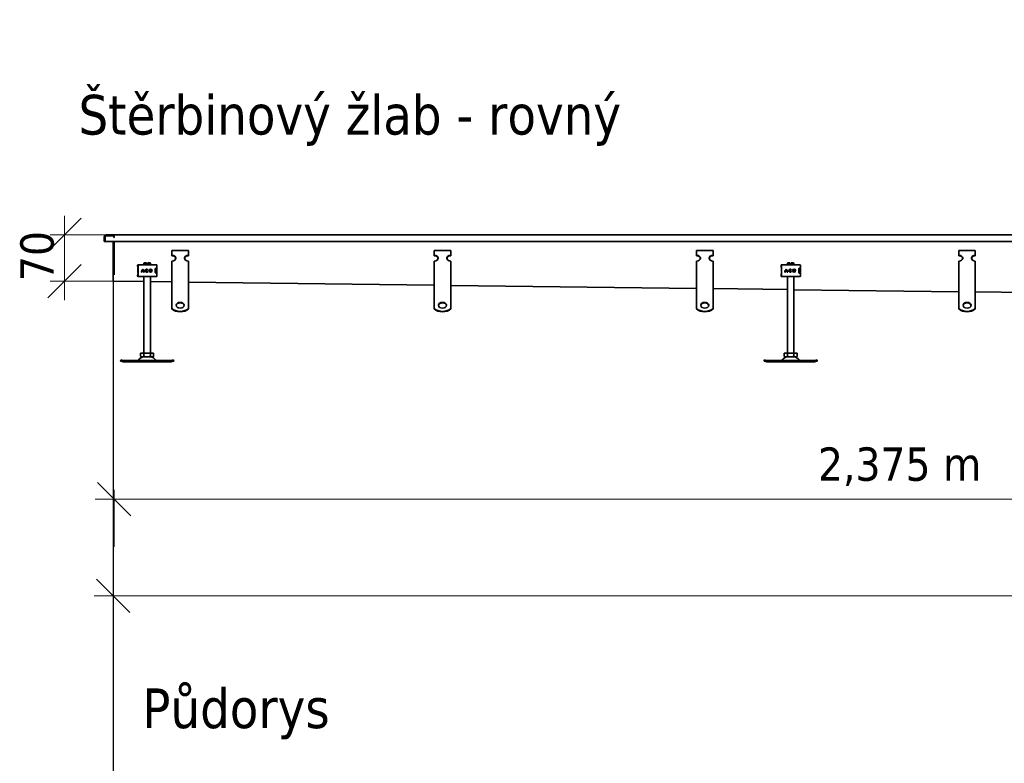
# Model space of a CAD drawing. Header units: millimetres. Extents: x -300186 to 535068, y -28581 to 763298.
# Tile 90 of 256: x -1112 to 378, y 138996 to 140120. Entities that reach past the tile are written whole.
import ezdxf

# ---------------------------------------------------------------- set-up
doc = ezdxf.new("R2010")
doc.units = ezdxf.units.MM
doc.header["$LTSCALE"] = 10
doc.header["$PDSIZE"] = -4
doc.layers.add('Dimension (ISO)', color=5, linetype='Continuous', lineweight=9, true_color=0x0000ff)
doc.layers.add('Symbol (ISO)', color=5, linetype='Continuous', lineweight=9, true_color=0x0000ff)
doc.layers.add('netisk', color=30, linetype='Continuous', plot=False)
doc.layers.add('Visible (ISO)', color=7, linetype='Continuous', lineweight=35)
doc.styles.add('Label Text (ISO)', font='tahoma.ttf')
doc.styles.add('Note Text (ISO)', font='tahoma.ttf')
doc.dimstyles.new('Default (ISO)', dxfattribs={"dimscale": 14.410965, "dimtxt": 3.5, "dimasz": 3.5, "dimexe": 1.5, "dimexo": 0, "dimgap": 1, "dimtad": 1, "dimrnd": 1e-08, "dimtxsty": 'Note Text (ISO)', "dimcen": 0.09, "dimdle": 10, "dimclrd": 256, "dimclre": 256, "dimclrt": 256, "dimazin": 2, "dimtfac": 1.001486, "dimtmove": 0, "dimatfit": 3, "dimfxl": 1, "dimtolj": 1, "dimlwd": -1, "dimlwe": -1, "dimarcsym": 0})

# ---------------------------------------------------------------- blocks, each defined once
blk = doc.blocks.new('_OBLIQUE')
at = {"color": 0, "linetype": 'ByBlock'}
blk.add_line((-0.5, -0.5), (0.5, 0.5), dxfattribs=at)
blk = doc.blocks.new('*D1139')
at = {"layer": 'Defpoints', "color": 0, "lineweight": -3, "transparency": 16777216}
for p in [(-1044.3, 139794.9), (-969.2, 139794.9), (-969.2, 139724.9)]:
    blk.add_point(p, dxfattribs=at)
at = {"layer": 'Dimension (ISO)', "color": 0, "transparency": 16777216}
for p, q in [((-1044.3, 139696.1), (-1044.3, 139823.7)), ((-1044.3, 139794.9), (-1044.3, 139823.7)), ((-969.2, 139794.9), (-1065.9, 139794.9)), ((-1044.3, 139753.7), (-1044.3, 139782.5)), ((-1044.3, 139766.1), (-1044.3, 139737.3)), ((-969.2, 139724.9), (-1065.9, 139724.9)), ((-1044.3, 139724.9), (-1044.3, 139696.1))]:
    blk.add_line(p, q, dxfattribs=at)
at = {"layer": 'Dimension (ISO)', "color": 0, "transparency": 16777216, "xscale": 50.43837590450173, "yscale": 50.43837590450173, "zscale": 50.43837590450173, "rotation": 180}
blk.add_blockref('_OBLIQUE', (-1044.3, 139794.9), dxfattribs=at)
at = {"layer": 'Dimension (ISO)', "color": 0, "transparency": 16777216, "xscale": 50.43837590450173, "yscale": 50.43837590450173, "zscale": 50.43837590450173}
blk.add_blockref('_OBLIQUE', (-1044.3, 139724.9), dxfattribs=at)
at = {"layer": 'Dimension (ISO)', "color": 0, "transparency": 16777216, "insert": (-1111.2, 139725.1), "char_height": 50.44, "attachment_point": 1, "rotation": 90, "style": 'Note Text (ISO)'}
blk.add_mtext('\\A1;70', dxfattribs=at)
blk = doc.blocks.new('*D1142')
at = {"layer": 'Defpoints', "color": 0, "lineweight": -3, "transparency": 16777216}
for p in [(-970.7, 139724.9), (2749.3, 139248.8), (2749.3, 139247.7)]:
    blk.add_point(p, dxfattribs=at)
at = {"layer": 'Dimension (ISO)', "color": 0, "transparency": 16777216}
for p, q in [((2749.3, 139247.7), (2749.3, 139320.9)), ((-970.7, 139263.2), (-970.7, 139176.8)), ((-999.6, 139248.8), (2778.1, 139248.8)), ((-970.7, 139248.8), (-999.6, 139248.8)), ((-941.9, 139248.8), (-913.1, 139248.8)), ((2720.5, 139248.8), (2691.7, 139248.8)), ((2749.3, 139248.8), (2778.1, 139248.8))]:
    blk.add_line(p, q, dxfattribs=at)
at = {"layer": 'Dimension (ISO)', "color": 0, "transparency": 16777216, "xscale": 50.43837590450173, "yscale": 50.43837590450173, "zscale": 50.43837590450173}
for p, rotation in [((-970.7, 139248.8), 270), ((2749.3, 139248.8), 90)]:
    blk.add_blockref('_OBLIQUE', p, dxfattribs=dict(at, rotation=rotation))
at = {"layer": 'Dimension (ISO)', "color": 0, "transparency": 16777216, "insert": (594.7, 139332.5), "char_height": 50.438, "attachment_point": 1, "style": 'Note Text (ISO)'}
blk.add_mtext('\\A1;délka celkem 5,0 m', dxfattribs=at)
blk = doc.blocks.new('*D1143')
at = {"layer": 'Defpoints', "color": 0, "lineweight": -3, "transparency": 16777216}
for p in [(-969.2, 139871.1), (1405.8, 139727.1), (1405.8, 139395.1)]:
    blk.add_point(p, dxfattribs=at)
at = {"layer": 'Dimension (ISO)', "color": 0, "transparency": 16777216}
for p, q in [((-969.2, 139409.5), (-969.2, 139323)), ((1405.8, 139409.5), (1405.8, 139323)), ((-998.1, 139395.1), (1434.6, 139395.1)), ((-969.2, 139395.1), (-998.1, 139395.1)), ((-940.4, 139395.1), (-911.6, 139395.1)), ((1376.9, 139395.1), (1348.1, 139395.1)), ((1405.8, 139395.1), (1434.6, 139395.1))]:
    blk.add_line(p, q, dxfattribs=at)
at = {"layer": 'Dimension (ISO)', "color": 0, "transparency": 16777216, "xscale": 50.43837590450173, "yscale": 50.43837590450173, "zscale": 50.43837590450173}
for p, rotation in [((-969.2, 139395.1), 270), ((1405.8, 139395.1), 90)]:
    blk.add_blockref('_OBLIQUE', p, dxfattribs=dict(at, rotation=rotation))
at = {"layer": 'Dimension (ISO)', "color": 0, "transparency": 16777216, "insert": (96.1, 139473.5), "char_height": 50.438, "attachment_point": 1, "style": 'Note Text (ISO)'}
blk.add_mtext('\\A1;2,375 m', dxfattribs=at)

msp = doc.modelspace()

# ---------------------------------------------------------------- linework, layer by layer
at = {"layer": 'netisk', "lineweight": -3}
msp.add_lwpolyline([(-970.748, 139750.134), (-970.748, 138605.895)], dxfattribs=at)
at = {"layer": 'Visible (ISO)'}
for p, q in [((-984.248, 139791.898), (-984.248, 139784.898)), ((-982.748, 139793.398), (-969.648, 139793.398)), ((-982.748, 139784.898), (-982.748, 139793.398)), ((-982.748, 139784.898), (-982.748, 139791.898)), ((-969.248, 139794.898), (-981.248, 139794.898)), ((-969.248, 139793.398), (-981.248, 139793.398)), ((-969.648, 139791.148), (-969.648, 139793.398)), ((-969.248, 139791.148), (-969.648, 139791.148)), ((-969.248, 139794.898), (1393.752, 139794.898)), ((-969.248, 139793.398), (-969.248, 139794.898)), ((-969.248, 139793.398), (-969.248, 139791.898)), ((-969.248, 139791.148), (-969.248, 139791.898)), ((-982.748, 139784.898), (-984.248, 139784.898)), ((1390.752, 139784.898), (-982.748, 139784.898)), ((-970.748, 139784.898), (-970.748, 139779.785)), ((-970.748, 139779.785), (-970.748, 139778.762)), ((-970.748, 139778.762), (-970.748, 139765.581)), ((-969.248, 139779.785), (-969.248, 139784.898)), ((-969.248, 139784.898), (-969.248, 139779.785)), ((-969.248, 139778.762), (-969.248, 139779.785)), ((-969.248, 139779.785), (-969.248, 139778.762)), ((-969.248, 139765.581), (-969.248, 139778.762)), ((-969.248, 139778.762), (-969.248, 139765.581)), ((-881.748, 139771.418), (-856.748, 139771.418)), ((-881.748, 139764.105), (-881.748, 139771.418)), ((-856.748, 139764.105), (-856.748, 139771.418)), ((-484.748, 139771.418), (-459.748, 139771.418)), ((-484.748, 139764.105), (-484.748, 139771.418)), ((-459.748, 139764.105), (-459.748, 139771.418)), ((-87.748, 139771.418), (-62.748, 139771.418)), ((-87.748, 139764.105), (-87.748, 139771.418)), ((-62.748, 139764.105), (-62.748, 139771.418)), ((309.252, 139771.418), (334.252, 139771.418)), ((309.252, 139764.105), (309.252, 139771.418)), ((334.252, 139764.105), (334.252, 139771.418)), ((-970.748, 139763.535), (-970.748, 139765.581)), ((-970.748, 139763.535), (-970.748, 139736.733)), ((-969.248, 139765.581), (-969.248, 139763.535)), ((-969.248, 139763.535), (-969.248, 139765.581)), ((-969.248, 139736.733), (-969.248, 139763.535)), ((-969.248, 139763.535), (-969.248, 139736.733)), ((-881.748, 139763.423), (-881.748, 139764.105)), ((-856.748, 139764.105), (-856.748, 139763.423)), ((-484.748, 139763.423), (-484.748, 139764.105)), ((-459.748, 139764.105), (-459.748, 139763.423)), ((-87.748, 139763.423), (-87.748, 139764.105)), ((-62.748, 139764.105), (-62.748, 139763.423)), ((309.252, 139763.423), (309.252, 139764.105)), ((334.252, 139764.105), (334.252, 139763.423)), ((-933.706, 139748.304), (-933.706, 139748.898)), ((-933.248, 139743.898), (-933.248, 139741.95)), ((-933.248, 139741.95), (-933.248, 139739.847)), ((-933.051, 139732.898), (-933.051, 139748.898)), ((-932.706, 139749.898), (-932.597, 139749.898)), ((-932.051, 139749.898), (-932.597, 139749.898)), ((-932.051, 139749.898), (-932.007, 139749.898)), ((-932.007, 139749.898), (-929.885, 139749.898)), ((-929.885, 139749.898), (-929.037, 139749.898)), ((-910.812, 139749.898), (-929.037, 139749.898)), ((-923.328, 139752.898), (-924.248, 139751.978)), ((-920.248, 139751.978), (-924.248, 139751.978)), ((-924.248, 139749.898), (-924.248, 139751.978)), ((-923.328, 139752.898), (-920.248, 139752.898)), ((-920.248, 139749.898), (-920.248, 139751.978)), ((-917.942, 139742.274), (-918.666, 139741.731)), ((-918.248, 139752.898), (-915.168, 139752.898)), ((-918.248, 139751.978), (-918.248, 139749.898)), ((-914.248, 139751.978), (-918.248, 139751.978)), ((-915.168, 139752.898), (-914.248, 139751.978)), ((-914.248, 139749.898), (-914.248, 139751.978)), ((-910.812, 139749.898), (-910.168, 139749.898)), ((-910.168, 139749.898), (-906.21, 139749.898)), ((-906.832, 139743.498), (-906.832, 139738.298)), ((-906.48, 139744.398), (-906.085, 139744.398)), ((-905.262, 139744.498), (-906.233, 139744.498)), ((-906.21, 139749.898), (-905.481, 139749.898)), ((-906.085, 139744.398), (-905.481, 139744.398)), ((-904.481, 139744.498), (-905.262, 139744.498)), ((-904.481, 139744.498), (-904.481, 139748.898)), ((-904.481, 139738.398), (-904.481, 139743.398)), ((-881.748, 139740.715), (-881.748, 139755.329)), ((-856.748, 139740.715), (-856.748, 139755.329)), ((-484.748, 139740.715), (-484.748, 139755.329)), ((-459.748, 139740.715), (-459.748, 139755.329)), ((-87.748, 139740.715), (-87.748, 139755.329)), ((-62.748, 139740.715), (-62.748, 139755.329)), ((40.294, 139748.304), (40.294, 139748.898)), ((40.752, 139743.898), (40.752, 139741.95)), ((40.752, 139741.95), (40.752, 139739.847)), ((40.949, 139732.898), (40.949, 139748.898)), ((41.294, 139749.898), (41.403, 139749.898)), ((41.949, 139749.898), (41.403, 139749.898)), ((41.949, 139749.898), (41.993, 139749.898)), ((41.993, 139749.898), (44.115, 139749.898)), ((44.115, 139749.898), (44.963, 139749.898)), ((63.188, 139749.898), (44.963, 139749.898)), ((50.672, 139752.898), (49.752, 139751.978)), ((53.752, 139751.978), (49.752, 139751.978)), ((49.752, 139749.898), (49.752, 139751.978)), ((50.672, 139752.898), (53.752, 139752.898)), ((53.752, 139749.898), (53.752, 139751.978)), ((56.058, 139742.274), (55.334, 139741.731)), ((55.752, 139752.898), (58.832, 139752.898)), ((55.752, 139751.978), (55.752, 139749.898)), ((59.752, 139751.978), (55.752, 139751.978)), ((58.832, 139752.898), (59.752, 139751.978)), ((59.752, 139749.898), (59.752, 139751.978)), ((63.188, 139749.898), (63.832, 139749.898)), ((63.832, 139749.898), (67.79, 139749.898)), ((67.168, 139743.498), (67.168, 139738.298)), ((67.52, 139744.398), (67.915, 139744.398)), ((68.738, 139744.498), (67.767, 139744.498)), ((67.79, 139749.898), (68.519, 139749.898)), ((67.915, 139744.398), (68.519, 139744.398)), ((69.519, 139744.498), (68.738, 139744.498)), ((69.519, 139744.498), (69.519, 139748.898)), ((69.519, 139738.398), (69.519, 139743.398)), ((309.252, 139740.715), (309.252, 139755.329)), ((334.252, 139740.715), (334.252, 139755.329)), ((-970.748, 139733.941), (-970.748, 139736.733)), ((-970.748, 139733.941), (-970.748, 139725.275)), ((-969.248, 139736.733), (-969.248, 139736.733)), ((-969.248, 139734.639), (-969.248, 139736.733)), ((-933.706, 139732.898), (-933.706, 139733.492)), ((-933.248, 139739.847), (-933.248, 139737.898)), ((-932.597, 139731.898), (-932.706, 139731.898)), ((-932.597, 139731.898), (-932.051, 139731.898)), ((-932.007, 139731.898), (-932.051, 139731.898)), ((-929.885, 139731.898), (-932.007, 139731.898)), ((-929.037, 139731.898), (-929.885, 139731.898)), ((-929.037, 139731.898), (-910.812, 139731.898)), ((-927.107, 139738.645), (-928.012, 139738.645)), ((-924.726, 139739.463), (-927.045, 139739.463)), ((-926.808, 139740.369), (-924.963, 139740.369)), ((-923.758, 139738.645), (-924.664, 139738.645)), ((-924.248, 139616.198), (-924.248, 139731.898)), ((-918.63, 139740.114), (-917.886, 139739.598)), ((-914.248, 139616.198), (-914.248, 139731.898)), ((-910.168, 139731.898), (-910.812, 139731.898)), ((-906.21, 139731.898), (-910.168, 139731.898)), ((-906.085, 139737.398), (-906.48, 139737.398)), ((-905.262, 139737.298), (-906.233, 139737.298)), ((-905.481, 139731.898), (-906.21, 139731.898)), ((-905.481, 139737.398), (-906.085, 139737.398)), ((-904.481, 139737.298), (-905.262, 139737.298)), ((-904.481, 139732.898), (-904.481, 139737.298)), ((-881.748, 139739.287), (-881.748, 139740.715)), ((-881.748, 139739.164), (-881.748, 139739.287)), ((-881.748, 139739.164), (-881.748, 139732.442)), ((-881.748, 139728.944), (-881.748, 139732.442)), ((-881.748, 139724.289), (-881.748, 139728.944)), ((-856.748, 139739.287), (-856.748, 139740.715)), ((-856.748, 139739.164), (-856.748, 139739.287)), ((-856.748, 139739.164), (-856.748, 139732.442)), ((-856.748, 139728.944), (-856.748, 139732.442)), ((-856.748, 139724.289), (-856.748, 139728.944)), ((-484.748, 139739.287), (-484.748, 139740.715)), ((-484.748, 139739.164), (-484.748, 139739.287)), ((-484.748, 139739.164), (-484.748, 139732.442)), ((-484.748, 139728.944), (-484.748, 139732.442)), ((-484.748, 139724.289), (-484.748, 139728.944)), ((-459.748, 139739.287), (-459.748, 139740.715)), ((-459.748, 139739.164), (-459.748, 139739.287)), ((-459.748, 139739.164), (-459.748, 139732.442)), ((-459.748, 139728.944), (-459.748, 139732.442)), ((-459.748, 139724.289), (-459.748, 139728.944)), ((-87.748, 139739.287), (-87.748, 139740.715)), ((-87.748, 139739.164), (-87.748, 139739.287)), ((-87.748, 139739.164), (-87.748, 139732.442)), ((-87.748, 139728.944), (-87.748, 139732.442)), ((-87.748, 139724.289), (-87.748, 139728.944)), ((-62.748, 139739.287), (-62.748, 139740.715)), ((-62.748, 139739.164), (-62.748, 139739.287)), ((-62.748, 139739.164), (-62.748, 139732.442)), ((-62.748, 139728.944), (-62.748, 139732.442)), ((-62.748, 139724.289), (-62.748, 139728.944)), ((40.294, 139732.898), (40.294, 139733.492)), ((40.752, 139739.847), (40.752, 139737.898)), ((41.403, 139731.898), (41.294, 139731.898)), ((41.403, 139731.898), (41.949, 139731.898)), ((41.993, 139731.898), (41.949, 139731.898)), ((44.115, 139731.898), (41.993, 139731.898)), ((44.963, 139731.898), (44.115, 139731.898)), ((44.963, 139731.898), (63.188, 139731.898)), ((46.893, 139738.645), (45.988, 139738.645)), ((49.274, 139739.463), (46.955, 139739.463)), ((47.192, 139740.369), (49.037, 139740.369)), ((50.242, 139738.645), (49.336, 139738.645)), ((49.752, 139616.198), (49.752, 139731.898)), ((55.37, 139740.114), (56.114, 139739.598)), ((59.752, 139616.198), (59.752, 139731.898)), ((63.832, 139731.898), (63.188, 139731.898)), ((67.79, 139731.898), (63.832, 139731.898)), ((67.915, 139737.398), (67.52, 139737.398)), ((68.738, 139737.298), (67.767, 139737.298)), ((68.519, 139731.898), (67.79, 139731.898)), ((68.519, 139737.398), (67.915, 139737.398)), ((69.519, 139737.298), (68.738, 139737.298)), ((69.519, 139732.898), (69.519, 139737.298)), ((309.252, 139739.287), (309.252, 139740.715)), ((309.252, 139739.164), (309.252, 139739.287)), ((309.252, 139739.164), (309.252, 139732.442)), ((309.252, 139728.944), (309.252, 139732.442)), ((309.252, 139724.289), (309.252, 139728.944)), ((334.252, 139739.287), (334.252, 139740.715)), ((334.252, 139739.164), (334.252, 139739.287)), ((334.252, 139739.164), (334.252, 139732.442)), ((334.252, 139728.944), (334.252, 139732.442)), ((334.252, 139724.289), (334.252, 139728.944)), ((-970.748, 139725.067), (-970.748, 139725.275)), ((-969.254, 139725.067), (-970.748, 139725.067)), ((-924.248, 139724.498), (-969.254, 139725.067)), ((-881.748, 139723.961), (-914.248, 139724.371)), ((-881.748, 139724.167), (-881.748, 139724.289)), ((-881.748, 139724.167), (-881.748, 139717.444)), ((-881.748, 139713.946), (-881.748, 139717.444)), ((-881.748, 139709.292), (-881.748, 139713.946)), ((-856.748, 139724.167), (-856.748, 139724.289)), ((-856.748, 139724.167), (-856.748, 139717.444)), ((-484.748, 139718.944), (-856.748, 139723.645)), ((-856.748, 139713.946), (-856.748, 139717.444)), ((-856.748, 139709.292), (-856.748, 139713.946)), ((-484.748, 139724.167), (-484.748, 139724.289)), ((-484.748, 139724.167), (-484.748, 139717.444)), ((-484.748, 139713.946), (-484.748, 139717.444)), ((-484.748, 139709.292), (-484.748, 139713.946)), ((-459.748, 139724.167), (-459.748, 139724.289)), ((-459.748, 139724.167), (-459.748, 139717.444)), ((-87.748, 139713.927), (-459.748, 139718.628)), ((-459.748, 139713.946), (-459.748, 139717.444)), ((-459.748, 139709.292), (-459.748, 139713.946)), ((-87.748, 139724.167), (-87.748, 139724.289)), ((-87.748, 139724.167), (-87.748, 139717.444)), ((-87.748, 139713.946), (-87.748, 139717.444)), ((-87.748, 139709.292), (-87.748, 139713.946)), ((-62.748, 139724.167), (-62.748, 139724.289)), ((-62.748, 139724.167), (-62.748, 139717.444)), ((-62.748, 139713.946), (-62.748, 139717.444)), ((-62.748, 139709.292), (-62.748, 139713.946)), ((49.752, 139712.189), (-62.748, 139713.611)), ((309.252, 139708.91), (59.752, 139712.063)), ((309.252, 139724.167), (309.252, 139724.289)), ((309.252, 139724.167), (309.252, 139717.444)), ((309.252, 139713.946), (309.252, 139717.444)), ((309.252, 139709.292), (309.252, 139713.946)), ((334.252, 139724.167), (334.252, 139724.289)), ((334.252, 139724.167), (334.252, 139717.444)), ((334.252, 139713.946), (334.252, 139717.444)), ((334.252, 139709.292), (334.252, 139713.946)), ((-881.748, 139709.17), (-881.748, 139709.292)), ((-881.748, 139709.17), (-881.748, 139702.447)), ((-881.748, 139698.949), (-881.748, 139702.447)), ((-881.748, 139695.723), (-881.748, 139698.949)), ((-856.748, 139709.17), (-856.748, 139709.292)), ((-856.748, 139709.17), (-856.748, 139702.447)), ((-856.748, 139698.949), (-856.748, 139702.447)), ((-856.748, 139695.723), (-856.748, 139698.949)), ((-484.748, 139709.17), (-484.748, 139709.292)), ((-484.748, 139709.17), (-484.748, 139702.447)), ((-484.748, 139698.949), (-484.748, 139702.447)), ((-484.748, 139695.723), (-484.748, 139698.949)), ((-459.748, 139709.17), (-459.748, 139709.292)), ((-459.748, 139709.17), (-459.748, 139702.447)), ((-459.748, 139698.949), (-459.748, 139702.447)), ((-459.748, 139695.723), (-459.748, 139698.949)), ((-87.748, 139709.17), (-87.748, 139709.292)), ((-87.748, 139709.17), (-87.748, 139702.447)), ((-87.748, 139698.949), (-87.748, 139702.447)), ((-87.748, 139695.723), (-87.748, 139698.949)), ((-62.748, 139709.17), (-62.748, 139709.292)), ((-62.748, 139709.17), (-62.748, 139702.447)), ((-62.748, 139698.949), (-62.748, 139702.447)), ((-62.748, 139695.723), (-62.748, 139698.949)), ((309.252, 139709.17), (309.252, 139709.292)), ((309.252, 139709.17), (309.252, 139702.447)), ((309.252, 139698.949), (309.252, 139702.447)), ((309.252, 139695.723), (309.252, 139698.949)), ((334.252, 139709.17), (334.252, 139709.292)), ((334.252, 139709.17), (334.252, 139702.447)), ((706.252, 139703.893), (334.252, 139708.594)), ((334.252, 139698.949), (334.252, 139702.447)), ((334.252, 139695.723), (334.252, 139698.949)), ((-881.748, 139683.665), (-881.748, 139695.723)), ((-881.748, 139682.983), (-881.748, 139683.665)), ((-856.748, 139683.665), (-856.748, 139695.723)), ((-856.748, 139683.665), (-856.748, 139682.983)), ((-484.748, 139683.665), (-484.748, 139695.723)), ((-484.748, 139682.983), (-484.748, 139683.665)), ((-459.748, 139683.665), (-459.748, 139695.723)), ((-459.748, 139683.665), (-459.748, 139682.983)), ((-87.748, 139683.665), (-87.748, 139695.723)), ((-87.748, 139682.983), (-87.748, 139683.665)), ((-62.748, 139683.665), (-62.748, 139695.723)), ((-62.748, 139683.665), (-62.748, 139682.983)), ((309.252, 139683.665), (309.252, 139695.723)), ((309.252, 139682.983), (309.252, 139683.665)), ((334.252, 139683.665), (334.252, 139695.723)), ((334.252, 139683.665), (334.252, 139682.983)), ((-929.063, 139612.098), (-929.063, 139616.198)), ((-929.063, 139616.198), (-924.156, 139616.198)), ((-927.363, 139610.398), (-911.133, 139610.398)), ((-924.156, 139612.098), (-924.156, 139616.198)), ((-924.156, 139616.198), (-914.341, 139616.198)), ((-914.341, 139612.098), (-914.341, 139616.198)), ((-914.341, 139616.198), (-909.433, 139616.198)), ((-909.433, 139612.098), (-909.433, 139616.198)), ((44.937, 139612.098), (44.937, 139616.198)), ((44.937, 139616.198), (49.844, 139616.198)), ((46.637, 139610.398), (62.867, 139610.398)), ((49.844, 139612.098), (49.844, 139616.198)), ((49.844, 139616.198), (59.659, 139616.198)), ((59.659, 139612.098), (59.659, 139616.198)), ((59.659, 139616.198), (64.567, 139616.198)), ((64.567, 139612.098), (64.567, 139616.198)), ((-959.548, 139603.809), (-959.167, 139605.773)), ((-959.548, 139603.809), (-956.603, 139603.237)), ((-956.222, 139605.2), (-959.167, 139605.773)), ((-955.464, 139603.015), (-956.603, 139603.237)), ((-956.222, 139605.2), (-955.082, 139604.979)), ((-954.248, 139604.898), (-884.248, 139604.898)), ((-884.248, 139602.898), (-954.248, 139602.898)), ((-883.414, 139604.979), (-882.275, 139605.2)), ((-881.893, 139603.237), (-883.033, 139603.015)), ((-879.33, 139605.773), (-882.275, 139605.2)), ((-881.893, 139603.237), (-878.948, 139603.809)), ((-878.948, 139603.809), (-879.33, 139605.773)), ((14.452, 139603.809), (14.833, 139605.773)), ((14.452, 139603.809), (17.397, 139603.237)), ((17.778, 139605.2), (14.833, 139605.773)), ((18.536, 139603.015), (17.397, 139603.237)), ((17.778, 139605.2), (18.918, 139604.979)), ((19.752, 139604.898), (89.752, 139604.898)), ((89.752, 139602.898), (19.752, 139602.898)), ((90.586, 139604.979), (91.725, 139605.2)), ((92.107, 139603.237), (90.967, 139603.015)), ((94.67, 139605.773), (91.725, 139605.2)), ((92.107, 139603.237), (95.052, 139603.809)), ((95.052, 139603.809), (94.67, 139605.773))]:
    msp.add_line(p, q, dxfattribs=at)
for centre, radius in [((-913.997, 139740.898), 2.253), ((-913.997, 139740.898), 1.348), ((60.003, 139740.898), 2.253), ((60.003, 139740.898), 1.348)]:
    msp.add_circle(centre, radius, dxfattribs=at)
for centre, radius, start, end in [((-981.248, 139791.898), 3, 90, 180), ((-981.248, 139791.898), 1.5, 90, 180), ((-972.248, 139791.898), 3, 0, 29.926435), ((-932.706, 139748.898), 1, 90, 180), ((-930.248, 139743.898), 3, 159.137485, 180), ((-932.051, 139748.898), 1, 90, 180), ((-922.239, 139738.688), 5.773, 129.166063, 180.429957), ((-922.239, 139738.688), 4.868, 138.504693, 159.806036), ((-929.531, 139738.688), 5.773, 359.570042, 50.833935), ((-929.531, 139738.688), 4.868, 20.193964, 41.495307), ((-919.726, 139740.898), 2.253, 37.619364, 324.766933), ((-919.726, 139740.898), 1.348, 38.142288, 324.411935), ((-905.481, 139748.898), 1, 0, 90), ((-905.481, 139743.398), 1, 0, 90), ((-908.248, 139743.898), 3, 9.225411, 11.536959), ((41.294, 139748.898), 1, 90, 180), ((43.752, 139743.898), 3, 159.137485, 180), ((41.949, 139748.898), 1, 90, 180), ((51.761, 139738.688), 5.773, 129.166063, 180.429957), ((51.761, 139738.688), 4.868, 138.504693, 159.806036), ((44.469, 139738.688), 5.773, 359.570042, 50.833935), ((44.469, 139738.688), 4.868, 20.193964, 41.495307), ((54.274, 139740.898), 2.253, 37.619364, 324.766933), ((54.274, 139740.898), 1.348, 38.142288, 324.411935), ((68.519, 139748.898), 1, 0, 90), ((68.519, 139743.398), 1, 0, 90), ((65.752, 139743.898), 3, 9.225411, 11.536959), ((-932.706, 139732.898), 1, 180, 270), ((-930.248, 139737.898), 3, 180, 200.862515), ((-932.051, 139732.898), 1, 180, 270), ((-922.239, 139738.688), 4.868, 170.836607, 180.509909), ((-929.531, 139738.688), 4.868, 359.490086, 9.163389), ((-905.481, 139738.398), 1, 270, 0), ((-905.481, 139732.898), 1, 270, 0), ((-908.248, 139737.898), 3, 348.463041, 350.774589), ((41.294, 139732.898), 1, 180, 270), ((43.752, 139737.898), 3, 180, 200.862515), ((41.949, 139732.898), 1, 180, 270), ((51.761, 139738.688), 4.868, 170.836607, 180.509909), ((44.469, 139738.688), 4.868, 359.490086, 9.163389), ((68.519, 139738.398), 1, 270, 0), ((68.519, 139732.898), 1, 270, 0), ((65.752, 139737.898), 3, 348.463041, 350.774589), ((-924.248, 139601.785), 8.614, 90, 152.859131), ((-927.363, 139612.098), 1.7, 180, 270), ((-914.248, 139601.785), 8.614, 27.140869, 90), ((-911.133, 139612.098), 1.7, 270, 0), ((49.752, 139601.785), 8.614, 90, 152.859131), ((46.637, 139612.098), 1.7, 180, 270), ((59.752, 139601.785), 8.614, 27.140869, 90), ((62.867, 139612.098), 1.7, 270, 0), ((-954.248, 139609.268), 6.37, 259, 270), ((-954.248, 139609.268), 4.37, 259, 270), ((-933.248, 139606.398), 1.5, 270, 332.859131), ((-905.248, 139606.398), 1.5, 207.140869, 270), ((-884.248, 139609.268), 4.37, 270, 281), ((-884.248, 139609.268), 6.37, 270, 281), ((19.752, 139609.268), 6.37, 259, 270), ((19.752, 139609.268), 4.37, 259, 270), ((40.752, 139606.398), 1.5, 270, 332.859131), ((68.752, 139606.398), 1.5, 207.140869, 270), ((89.752, 139609.268), 4.37, 270, 281), ((89.752, 139609.268), 6.37, 270, 281)]:
    msp.add_arc(centre, radius, start, end, dxfattribs=at)
for centre, major_axis, start_param, end_param in [((-881.748, 139759.717), (6, 0), 4.71238898, 7.85398163), ((-881.748, 139759.035), (6, 0), 0.07778802, 1.57079633), ((-856.748, 139759.717), (-6, 0), 4.71238898, 7.85398163), ((-856.748, 139759.035), (-6, 0), 4.71238898, 6.20539729), ((-484.748, 139759.717), (6, 0), 4.71238898, 7.85398163), ((-484.748, 139759.035), (6, 0), 0.07778802, 1.57079633), ((-459.748, 139759.717), (-6, 0), 4.71238898, 7.85398163), ((-459.748, 139759.035), (-6, 0), 4.71238898, 6.20539729), ((-87.748, 139759.717), (6, 0), 4.71238898, 7.85398163), ((-87.748, 139759.035), (6, 0), 0.07778802, 1.57079633), ((-62.748, 139759.717), (-6, 0), 4.71238898, 7.85398163), ((-62.748, 139759.035), (-6, 0), 4.71238898, 6.20539729), ((309.252, 139759.717), (6, 0), 4.71238898, 7.85398163), ((309.252, 139759.035), (6, 0), 0.07778802, 1.57079633), ((334.252, 139759.717), (-6, 0), 4.71238898, 7.85398163), ((334.252, 139759.035), (-6, 0), 4.71238898, 6.20539729), ((-869.248, 139690.969), (16, 0), 3.81572316, 5.6090548), ((-869.248, 139690.287), (-16, 0), 0.67413051, 2.46746215), ((-869.248, 139687.728), (6, 0), 0.07778802, 3.06380464), ((-472.248, 139690.969), (16, 0), 3.81572316, 5.6090548), ((-472.248, 139690.287), (-16, 0), 0.67413051, 2.46746215), ((-472.248, 139687.728), (6, 0), 0.07778802, 3.06380464), ((-75.248, 139690.969), (16, 0), 3.81572316, 5.6090548), ((-75.248, 139690.287), (-16, 0), 0.67413051, 2.46746215), ((-75.248, 139687.728), (6, 0), 0.07778802, 3.06380464), ((321.752, 139690.969), (16, 0), 3.81572316, 5.6090548), ((321.752, 139690.287), (-16, 0), 0.67413051, 2.46746215), ((321.752, 139687.728), (6, 0), 0.07778802, 3.06380464)]:
    msp.add_ellipse(centre, major_axis=major_axis, ratio=0.7313537, start_param=start_param, end_param=end_param, dxfattribs=at)
for centre in [(-869.248, 139688.41), (-472.248, 139688.41), (-75.248, 139688.41), (321.752, 139688.41)]:
    msp.add_ellipse(centre, major_axis=(6, 0), ratio=0.7313537, dxfattribs=at)
for points in [[(-933.705, 139748.304), (-933.705, 139748.304), (-933.705, 139748.303), (-933.705, 139748.303)], [(40.295, 139748.304), (40.295, 139748.304), (40.295, 139748.303), (40.295, 139748.303)], [(-933.705, 139733.494), (-933.705, 139733.493), (-933.705, 139733.493), (-933.705, 139733.492)], [(-933.051, 139739.424), (-933.072, 139739.445), (-933.096, 139739.469), (-933.124, 139739.504)], [(40.295, 139733.494), (40.295, 139733.493), (40.295, 139733.493), (40.295, 139733.492)], [(40.949, 139739.424), (40.928, 139739.445), (40.904, 139739.469), (40.876, 139739.504)]]:
    msp.add_open_spline(points, degree=3, dxfattribs=at)
for points, knots in [([(-933.051, 139745.12), (-933.103, 139745.354), (-933.155, 139745.575), (-933.334, 139746.315), (-933.453, 139746.763), (-933.639, 139747.578), (-933.705, 139747.944), (-933.705, 139748.303)], [0.122279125, 0.122279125, 0.122279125, 0.122279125, 0.217961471, 0.217961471, 0.464592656, 0.464592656, 0.731204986, 0.731204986, 0.731204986, 0.731204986]), ([(-933.592, 139748.766), (-933.592, 139748.765), (-933.592, 139748.764), (-933.575, 139748.525), (-933.459, 139748.28), (-933.235, 139748.093)], [-0.0515113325, -0.0515113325, -0.0515113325, -0.0515113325, -0.0512622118, -0.0512622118, -0.0000543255, -0.0000543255, -0.0000543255, -0.0000543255]), ([(-933.2, 139748.452), (-933.435, 139748.54), (-933.564, 139748.654), (-933.592, 139748.765), (-933.592, 139748.766), (-933.592, 139748.766)], [0, 0, 0, 0, 0.0512622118, 0.0512622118, 0.0515113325, 0.0515113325, 0.0515113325, 0.0515113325]), ([(-933.248, 139741.95), (-933.248, 139742.005), (-933.238, 139742.061), (-933.207, 139742.159), (-933.184, 139742.203), (-933.149, 139742.259), (-933.136, 139742.277), (-933.124, 139742.293)], [0, 0, 0, 0, 0.0177263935, 0.0177263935, 0.0348852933, 0.0348852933, 0.0450218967, 0.0450218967, 0.0450218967, 0.0450218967]), ([(-933.124, 139742.293), (-933.101, 139742.322), (-933.08, 139742.343), (-933.059, 139742.365), (-933.055, 139742.369), (-933.051, 139742.372)], [0, 0, 0, 0, 0.0191463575, 0.0191463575, 0.0231074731, 0.0231074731, 0.0231074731, 0.0231074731]), ([(-906.233, 139744.498), (-906.303, 139744.498), (-906.38, 139744.472), (-906.529, 139744.364), (-906.6, 139744.282), (-906.707, 139744.1), (-906.752, 139743.993), (-906.815, 139743.755), (-906.832, 139743.624), (-906.832, 139743.498)], [-0.16314419, -0.16314419, -0.16314419, -0.16314419, -0.119147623, -0.119147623, -0.075151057, -0.075151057, -0.037575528, -0.037575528, 0, 0, 0, 0]), ([(40.949, 139745.12), (40.897, 139745.354), (40.845, 139745.575), (40.666, 139746.315), (40.547, 139746.763), (40.361, 139747.578), (40.295, 139747.944), (40.295, 139748.303)], [0.122279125, 0.122279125, 0.122279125, 0.122279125, 0.217961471, 0.217961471, 0.464592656, 0.464592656, 0.731204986, 0.731204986, 0.731204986, 0.731204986]), ([(40.408, 139748.766), (40.408, 139748.765), (40.408, 139748.764), (40.425, 139748.525), (40.541, 139748.28), (40.765, 139748.093)], [-0.0515113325, -0.0515113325, -0.0515113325, -0.0515113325, -0.0512622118, -0.0512622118, -0.0000543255, -0.0000543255, -0.0000543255, -0.0000543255]), ([(40.8, 139748.452), (40.565, 139748.54), (40.436, 139748.654), (40.408, 139748.765), (40.408, 139748.766), (40.408, 139748.766)], [0, 0, 0, 0, 0.0512622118, 0.0512622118, 0.0515113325, 0.0515113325, 0.0515113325, 0.0515113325]), ([(40.752, 139741.95), (40.752, 139742.005), (40.762, 139742.061), (40.793, 139742.159), (40.816, 139742.203), (40.851, 139742.259), (40.864, 139742.277), (40.876, 139742.293)], [0, 0, 0, 0, 0.0177263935, 0.0177263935, 0.0348852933, 0.0348852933, 0.0450218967, 0.0450218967, 0.0450218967, 0.0450218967]), ([(40.876, 139742.293), (40.899, 139742.322), (40.92, 139742.343), (40.941, 139742.365), (40.945, 139742.369), (40.949, 139742.372)], [0, 0, 0, 0, 0.0191463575, 0.0191463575, 0.0231074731, 0.0231074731, 0.0231074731, 0.0231074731]), ([(67.767, 139744.498), (67.697, 139744.498), (67.62, 139744.472), (67.471, 139744.364), (67.4, 139744.282), (67.293, 139744.1), (67.248, 139743.993), (67.185, 139743.755), (67.168, 139743.624), (67.168, 139743.498)], [-0.16314419, -0.16314419, -0.16314419, -0.16314419, -0.119147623, -0.119147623, -0.075151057, -0.075151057, -0.037575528, -0.037575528, 0, 0, 0, 0]), ([(-933.705, 139733.494), (-933.705, 139733.851), (-933.639, 139734.215), (-933.462, 139734.996), (-933.356, 139735.401), (-933.178, 139736.123), (-933.115, 139736.39), (-933.051, 139736.677)], [0, 0, 0, 0, 0.265372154, 0.265372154, 0.491852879, 0.491852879, 0.608881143, 0.608881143, 0.608881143, 0.608881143]), ([(-933.234, 139733.704), (-933.458, 139733.517), (-933.575, 139733.271), (-933.592, 139733.033), (-933.592, 139733.032), (-933.592, 139733.03)], [-0.0512622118, -0.0512622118, -0.0512622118, -0.0512622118, 0, 0, 0.0002491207, 0.0002491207, 0.0002491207, 0.0002491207]), ([(-933.592, 139733.03), (-933.592, 139733.031), (-933.592, 139733.031), (-933.564, 139733.142), (-933.435, 139733.257), (-933.2, 139733.344)], [-0.0002491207, -0.0002491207, -0.0002491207, -0.0002491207, 0, 0, 0.0512622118, 0.0512622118, 0.0512622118, 0.0512622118]), ([(-933.124, 139739.504), (-933.135, 139739.519), (-933.148, 139739.535), (-933.181, 139739.588), (-933.203, 139739.629), (-933.233, 139739.716), (-933.243, 139739.761), (-933.248, 139739.821), (-933.248, 139739.834), (-933.248, 139739.847)], [0, 0, 0, 0, 0.0095656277, 0.0095656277, 0.0259452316, 0.0259452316, 0.0409322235, 0.0409322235, 0.0450635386, 0.0450635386, 0.0450635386, 0.0450635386]), ([(-906.832, 139738.298), (-906.832, 139738.173), (-906.815, 139738.041), (-906.752, 139737.803), (-906.707, 139737.696), (-906.6, 139737.514), (-906.529, 139737.433), (-906.38, 139737.325), (-906.303, 139737.298), (-906.233, 139737.298)], [-0.645728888, -0.645728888, -0.645728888, -0.645728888, -0.60815336, -0.60815336, -0.570577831, -0.570577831, -0.526581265, -0.526581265, -0.482584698, -0.482584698, -0.482584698, -0.482584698]), ([(40.295, 139733.494), (40.295, 139733.851), (40.361, 139734.215), (40.538, 139734.996), (40.644, 139735.401), (40.822, 139736.123), (40.885, 139736.39), (40.949, 139736.677)], [0, 0, 0, 0, 0.265372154, 0.265372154, 0.491852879, 0.491852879, 0.608881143, 0.608881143, 0.608881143, 0.608881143]), ([(40.766, 139733.704), (40.542, 139733.517), (40.425, 139733.271), (40.408, 139733.033), (40.408, 139733.032), (40.408, 139733.03)], [-0.0512622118, -0.0512622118, -0.0512622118, -0.0512622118, 0, 0, 0.0002491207, 0.0002491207, 0.0002491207, 0.0002491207]), ([(40.408, 139733.03), (40.408, 139733.031), (40.408, 139733.031), (40.436, 139733.142), (40.565, 139733.257), (40.8, 139733.344)], [-0.0002491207, -0.0002491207, -0.0002491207, -0.0002491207, 0, 0, 0.0512622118, 0.0512622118, 0.0512622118, 0.0512622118]), ([(40.876, 139739.504), (40.865, 139739.519), (40.852, 139739.535), (40.819, 139739.588), (40.797, 139739.629), (40.767, 139739.716), (40.757, 139739.761), (40.752, 139739.821), (40.752, 139739.834), (40.752, 139739.847)], [0, 0, 0, 0, 0.0095656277, 0.0095656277, 0.0259452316, 0.0259452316, 0.0409322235, 0.0409322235, 0.0450635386, 0.0450635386, 0.0450635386, 0.0450635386]), ([(67.168, 139738.298), (67.168, 139738.173), (67.185, 139738.041), (67.248, 139737.803), (67.293, 139737.696), (67.4, 139737.514), (67.471, 139737.433), (67.62, 139737.325), (67.697, 139737.298), (67.767, 139737.298)], [-0.645728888, -0.645728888, -0.645728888, -0.645728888, -0.60815336, -0.60815336, -0.570577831, -0.570577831, -0.526581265, -0.526581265, -0.482584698, -0.482584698, -0.482584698, -0.482584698]), ([(-929.063, 139612.098), (-929.063, 139611.968), (-929.044, 139611.816), (-928.977, 139611.544), (-928.909, 139611.387), (-928.736, 139611.095), (-928.585, 139610.943), (-928.177, 139610.645), (-927.862, 139610.554), (-927.225, 139610.453), (-926.903, 139610.442), (-926.609, 139610.442), (-926.316, 139610.442), (-925.993, 139610.453), (-925.356, 139610.554), (-925.042, 139610.645), (-924.634, 139610.943), (-924.483, 139611.095), (-924.309, 139611.387), (-924.242, 139611.544), (-924.175, 139611.816), (-924.156, 139611.968), (-924.156, 139612.098)], [-0.52768481, -0.52768481, -0.52768481, -0.52768481, -0.48848627, -0.48848627, -0.43675744, -0.43675744, -0.35229846, -0.35229846, -0.17614923, -0.17614923, 0, 0, 0, 0.17614923, 0.17614923, 0.35229846, 0.35229846, 0.43675744, 0.43675744, 0.48848627, 0.48848627, 0.52768481, 0.52768481, 0.52768481, 0.52768481]), ([(-924.156, 139612.098), (-924.156, 139611.968), (-924.117, 139611.816), (-923.983, 139611.544), (-923.848, 139611.387), (-923.501, 139611.095), (-923.199, 139610.943), (-922.383, 139610.645), (-921.754, 139610.554), (-920.48, 139610.453), (-919.835, 139610.442), (-919.248, 139610.442), (-918.661, 139610.442), (-918.016, 139610.453), (-916.742, 139610.554), (-916.113, 139610.645), (-915.297, 139610.943), (-914.995, 139611.095), (-914.648, 139611.387), (-914.513, 139611.544), (-914.379, 139611.816), (-914.341, 139611.968), (-914.341, 139612.098)], [-0.52768481, -0.52768481, -0.52768481, -0.52768481, -0.48848627, -0.48848627, -0.43675744, -0.43675744, -0.35229846, -0.35229846, -0.17614923, -0.17614923, 0, 0, 0, 0.17614923, 0.17614923, 0.35229846, 0.35229846, 0.43675744, 0.43675744, 0.48848627, 0.48848627, 0.52768481, 0.52768481, 0.52768481, 0.52768481]), ([(-914.341, 139612.098), (-914.341, 139611.968), (-914.321, 139611.816), (-914.255, 139611.544), (-914.187, 139611.387), (-914.013, 139611.095), (-913.862, 139610.943), (-913.454, 139610.645), (-913.14, 139610.554), (-912.503, 139610.453), (-912.18, 139610.442), (-911.887, 139610.442), (-911.593, 139610.442), (-911.271, 139610.453), (-910.634, 139610.554), (-910.319, 139610.645), (-909.911, 139610.943), (-909.761, 139611.095), (-909.587, 139611.387), (-909.519, 139611.544), (-909.452, 139611.816), (-909.433, 139611.968), (-909.433, 139612.098)], [-0.52768481, -0.52768481, -0.52768481, -0.52768481, -0.48848627, -0.48848627, -0.43675744, -0.43675744, -0.35229846, -0.35229846, -0.17614923, -0.17614923, 0, 0, 0, 0.17614923, 0.17614923, 0.35229846, 0.35229846, 0.43675744, 0.43675744, 0.48848627, 0.48848627, 0.52768481, 0.52768481, 0.52768481, 0.52768481]), ([(44.937, 139612.098), (44.937, 139611.968), (44.956, 139611.816), (45.023, 139611.544), (45.091, 139611.387), (45.264, 139611.095), (45.415, 139610.943), (45.823, 139610.645), (46.138, 139610.554), (46.775, 139610.453), (47.097, 139610.442), (47.391, 139610.442), (47.684, 139610.442), (48.007, 139610.453), (48.644, 139610.554), (48.958, 139610.645), (49.366, 139610.943), (49.517, 139611.095), (49.691, 139611.387), (49.758, 139611.544), (49.825, 139611.816), (49.844, 139611.968), (49.844, 139612.098)], [-0.52768481, -0.52768481, -0.52768481, -0.52768481, -0.48848627, -0.48848627, -0.43675744, -0.43675744, -0.35229846, -0.35229846, -0.17614923, -0.17614923, 0, 0, 0, 0.17614923, 0.17614923, 0.35229846, 0.35229846, 0.43675744, 0.43675744, 0.48848627, 0.48848627, 0.52768481, 0.52768481, 0.52768481, 0.52768481]), ([(49.844, 139612.098), (49.844, 139611.968), (49.883, 139611.816), (50.017, 139611.544), (50.152, 139611.387), (50.499, 139611.095), (50.801, 139610.943), (51.617, 139610.645), (52.246, 139610.554), (53.52, 139610.453), (54.165, 139610.442), (54.752, 139610.442), (55.339, 139610.442), (55.984, 139610.453), (57.258, 139610.554), (57.887, 139610.645), (58.703, 139610.943), (59.005, 139611.095), (59.352, 139611.387), (59.487, 139611.544), (59.621, 139611.816), (59.659, 139611.968), (59.659, 139612.098)], [-0.52768481, -0.52768481, -0.52768481, -0.52768481, -0.48848627, -0.48848627, -0.43675744, -0.43675744, -0.35229846, -0.35229846, -0.17614923, -0.17614923, 0, 0, 0, 0.17614923, 0.17614923, 0.35229846, 0.35229846, 0.43675744, 0.43675744, 0.48848627, 0.48848627, 0.52768481, 0.52768481, 0.52768481, 0.52768481]), ([(59.659, 139612.098), (59.659, 139611.968), (59.679, 139611.816), (59.745, 139611.544), (59.813, 139611.387), (59.987, 139611.095), (60.138, 139610.943), (60.546, 139610.645), (60.86, 139610.554), (61.497, 139610.453), (61.82, 139610.442), (62.113, 139610.442), (62.407, 139610.442), (62.729, 139610.453), (63.366, 139610.554), (63.681, 139610.645), (64.089, 139610.943), (64.239, 139611.095), (64.413, 139611.387), (64.481, 139611.544), (64.548, 139611.816), (64.567, 139611.968), (64.567, 139612.098)], [-0.52768481, -0.52768481, -0.52768481, -0.52768481, -0.48848627, -0.48848627, -0.43675744, -0.43675744, -0.35229846, -0.35229846, -0.17614923, -0.17614923, 0, 0, 0, 0.17614923, 0.17614923, 0.35229846, 0.35229846, 0.43675744, 0.43675744, 0.48848627, 0.48848627, 0.52768481, 0.52768481, 0.52768481, 0.52768481])]:
    msp.add_open_spline(points, degree=3, knots=knots, dxfattribs=at)
for points in [[(-920.248, 139751.978), (-920.248, 139752.487), (-920.248, 139752.898)], [(-918.248, 139752.898), (-918.248, 139752.487), (-918.248, 139751.978)], [(53.752, 139751.978), (53.752, 139752.487), (53.752, 139752.898)], [(55.752, 139752.898), (55.752, 139752.487), (55.752, 139751.978)]]:
    msp.add_rational_spline(points, [1, 1.0054431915, 1], degree=2, dxfattribs=at)

# ---------------------------------------------------------------- texts
at = {"layer": 'Symbol (ISO)', "color": 0, "char_height": 60, "attachment_point": 7, "style": 'Label Text (ISO)'}
for s, insert, width in [('Štěrbinový žlab - rovný ', (-1023.048, 139929.627), 880.14477), ('Půdorys', (-926.611, 139031.84), 471.6)]:
    msp.add_mtext(s, dxfattribs=dict(at, insert=insert, width=width))

# ---------------------------------------------------------------- dimensions: what is measured, and where the dimension line sits
at = {"layer": 'Dimension (ISO)', "color": 0}
for base, p1, p2, text, picture, middle in [((1405.752, 139395.071), (-969.248, 139871.137), (1405.752, 139727.148), '2,375 m', '*D1143', (218.252, 139395.071)), ((2749.31, 139248.832), (-970.748, 139724.898), (2749.31, 139247.717), 'délka celkem 5,0 m', '*D1142', (889.281, 139248.832))]:
    dim = msp.add_linear_dim(base=base, p1=p1, p2=p2, text=text, dimstyle='Default (ISO)', override={"dimexe": 5, "dimblk1": 'OBLIQUE', "dimblk2": 'OBLIQUE', "dimsah": 1, "dimdle": 2, "dimclrd": 0, "dimclre": 0, "dimclrt": 0, "dimtofl": 0, "dimatfit": 1, "dimfxlon": 1}, dxfattribs=at)
    dim.commit()
    dim.dimension.update_dxf_attribs({"geometry": picture, "text_midpoint": middle, "dimtype": 160})
dim = msp.add_linear_dim(base=(-1044.32, 139794.898), p1=(-969.248, 139724.898), p2=(-969.248, 139794.898), angle=90, dimstyle='Default (ISO)', override={"dimblk1": 'OBLIQUE', "dimblk2": 'OBLIQUE', "dimsah": 1, "dimdle": 2, "dimclrd": 0, "dimclre": 0, "dimclrt": 0, "dimtofl": 0, "dimatfit": 1}, dxfattribs=at)
dim.commit()
dim.dimension.update_dxf_attribs({"geometry": '*D1139', "text_midpoint": (-1044.32, 139759.898), "dimtype": 160})

doc.saveas('drawing.dxf')
